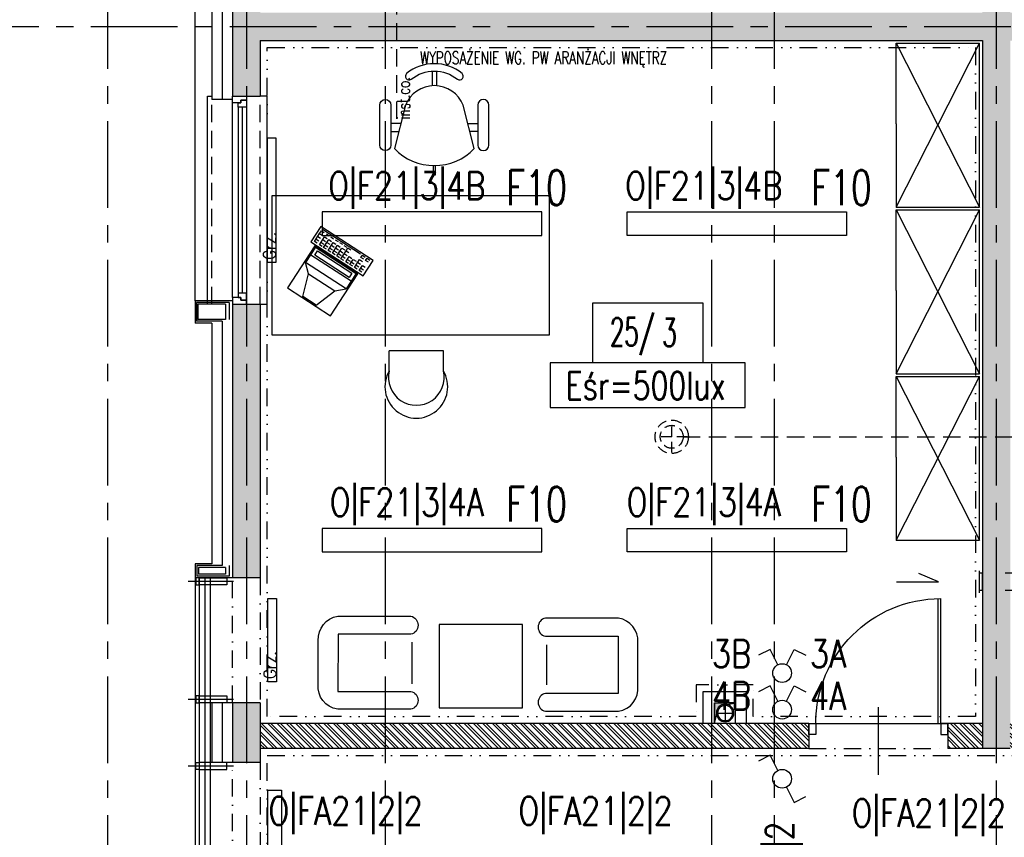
# Model space of a CAD drawing. Extents: x 41755 to 123924, y -112333 to 86187.
# Tile 122 of 256: x 100258 to 100967, y -53037 to -52448. Entities that reach past the tile are written whole.
import ezdxf
from ezdxf.enums import TextEntityAlignment as Align

# ---------------------------------------------------------------- set-up
doc = ezdxf.new("R2010")
doc.units = 0
doc.header["$LTSCALE"] = 50
for name, pattern in [('CENTER', [2, 1.25, -0.25, 0.25, -0.25]), ('CENTER2', [28.575, 19.05, -3.175, 3.175, -3.175]), ('DASHDOT', [1, 0.5, -0.25, 0, -0.25]), ('DASHED', [0.75, 0.5, -0.25]), ('DASHED2', [0.375, 0.25, -0.125]), ('DIVIDE', [31.75, 12.7, -6.35, 0, -6.35, 0, -6.35])]:
    doc.linetypes.add(name, pattern=pattern)
doc.layers.get('0').update_dxf_attribs({"color": 101, "linetype": 'CONTINUOUS'})
for name, color, linetype in [('Drz---drzwi', 5, 'CONTINUOUS'), ('E-90', 6, 'CONTINUOUS'), ('E35', 6, 'CONTINUOUS'), ('Ins-co', 2, 'CONTINUOUS'), ('Ins-kan', 54, 'CONTINUOUS'), ('Ins-went', 141, 'CONTINUOUS'), ('Ins-wod', 4, 'CONTINUOUS'), ('Okn---okna', 5, 'CONTINUOUS'), ('Opis-pom', 6, 'CONTINUOUS'), ('Opis_pom_ramka', 6, 'CONTINUOUS'), ('Os-osie glowne', 1, 'CENTER'), ('Sc-beton', 7, 'CONTINUOUS'), ('Sc-beton-hatch', 86, 'CONTINUOUS'), ('Sc-cegla pustak', 42, 'CONTINUOUS'), ('Sc-cegla pustak-hatch', 8, 'CONTINUOUS'), ('Sc-izolacja term-styropian', 151, 'STYROPIAN-KA'), ('Sc-nadproza kon', 5, 'DASHED2'), ('Sc-silikat', 61, 'CONTINUOUS'), ('Sc-systemowe', 150, 'CONTINUOUS'), ('Sch-opis', 51, 'CONTINUOUS'), ('Suf-widok', 8, 'CONTINUOUS'), ('W-idok', 8, 'CONTINUOUS'), ('W-otwor-strop', 1, 'CONTINUOUS'), ('Wyp-meble', 155, 'CONTINUOUS')]:
    doc.layers.add(name, color=color, linetype=linetype)
doc.styles.add('KA wymiar', font='romans.shx', dxfattribs={"width": 0.6})
doc.styles.add('ROMANS', font='romans', dxfattribs={"width": 0.85})
doc.linetypes.add('BATTING', pattern='A,0.0001,-0.1,[134,ltypeshp.shx,S=0.1,R=0,X=-0.1,Y=0],-0.2,[134,ltypeshp.shx,S=0.1,R=180,X=0.1,Y=0],-0.1', length=0.4001)
doc.linetypes.add('STYROPIAN-KA', pattern='A,0.0001,-0.1,[135,ltypeshp.shx,S=0.1,R=0,X=-0.1,Y=0],0,[135,ltypeshp.shx,S=0.1,R=180,X=0.1,Y=0],-0.1', length=0.2001)

# ---------------------------------------------------------------- blocks, each defined once
blk = doc.blocks.new('_0630_DRZWI_90')
at = {"ltscale": 7}
for p, q in [((5, 8), (5, 98)), ((6.8, 8), (6.8, 97.98))]:
    blk.add_line(p, q, dxfattribs=at)
at = {"ltscale": 25}
for p, q in [((50, 19.7), (50, -28.9)), ((5, 8), (0, 8)), ((0, 8), (5, 8)), ((0, 0), (0, 8)), ((95, 8), (5, 8)), ((5, 8), (5, 0)), ((95, 8), (95, 0)), ((100, 8), (95, 8)), ((100, 0), (100, 8)), ((5, 0), (0, 0)), ((5, 0), (0, 0)), ((95, 0), (100, 0)), ((95, 0), (100, 0))]:
    blk.add_line(p, q, dxfattribs=at)
at = {"ltscale": 7}
blk.add_arc((5, 8), 90, 0, 90, dxfattribs=at)
blk = doc.blocks.new('_dsjhgfdfg')
for p, q in [((-28, -150), (-28, 0)), ((-28, 0), (-25, 0)), ((15, 0), (10, 0)), ((15, -150), (15, 0)), ((-10, -145), (-10, -5)), ((-6, -8), (-6, -142)), ((-3, -8), (-3, -142)), ((0, -8), (0, -142)), ((-25, -150), (-28, -150)), ((10, -150), (15, -150))]:
    blk.add_line(p, q)
at = {"linetype": 'DASHED2'}
for p, q in [((10, -150), (10, 0)), ((-25, -150), (-25, 0))]:
    blk.add_line(p, q, dxfattribs=at)
for points in [[(-10, -5), (-10, 0), (0, 0), (0, -3), (-4, -3), (-4, -5)], [(-6, -8), (-6, -5), (-4, -5), (-4, -3), (0, -3), (0, -5), (0, -8)], [(-10, -145), (-10, -150), (0, -150), (0, -147), (-4, -147), (-4, -145)], [(-6, -142), (-6, -145), (-4, -145), (-4, -147), (0, -147), (0, -145), (0, -142)]]:
    blk.add_lwpolyline(points, close=True)
blk = doc.blocks.new('A$C131B03E6')
at = {"linetype": 'CENTER2', "ltscale": 0.5}
blk.add_line((2.5, 32.63), (2.5, 0), dxfattribs=at)
at = {"ltscale": 2, "flags": 128}
for points in [[(0, 24.8), (0, 27.3), (5, 27.3), (5, 24.8), (0, 24.8)], [(0, 24.8), (0, 4.8), (5, 4.8), (5, 24.8)]]:
    blk.add_lwpolyline(points, dxfattribs=at)
blk = doc.blocks.new('_opis_pom_metka')
at = {"layer": 'Opis_pom_ramka'}
blk.add_lwpolyline([(-33.13, 0), (32.87, 0), (32.87, -36), (-33.13, -36)], close=True, dxfattribs=at)
at = {"style": 'KA wymiar', "width": 0.6}
blk.add_attdef('KO/', text='', height=16.8, dxfattribs=at).set_placement((3.45, -25.87), align=Align.RIGHT)
blk.add_attdef('NR', (3.8, -26.16), '', height=16.8, dxfattribs=at)
blk = doc.blocks.new('f003')
for p, q in [((-1.57, 74.64), (-1.57, 64.11)), ((1.57, 74.64), (1.57, 64.11))]:
    blk.add_line(p, q)
for points in [[(-16.72, 68.75, -0.355253), (16.72, 68.75, 0.881097), (20.07, 72.87, 0.355253), (-20.07, 72.87, 0.881097)], [(-28.78, 18.9, 0.427449), (28.78, 18.9), (20.81, 50.02, 0.679656), (-20.81, 50.02)], [(-31.3, 21.37, -1), (-39.3, 21.37), (-39.3, 50.18, -1), (-31.3, 50.18)], [(31.3, 21.37, 1), (39.3, 21.37), (39.3, 50.18, 1), (31.3, 50.18)]]:
    blk.add_lwpolyline(points, format="xyb", close=True)
for points in [[(-24.15, 36.98), (-31.3, 36.98)], [(24.15, 36.98), (31.3, 36.98)], [(-31.3, 31.03), (-25.68, 31.03)], [(31.3, 31.03), (25.68, 31.03)], [(-0.85, 6.61), (-0.85, 0), (0.85, 0), (0.85, 6.61)]]:
    blk.add_lwpolyline(points)
blk = doc.blocks.new('W046')
for p, q in [((0, 20.9), (0, 0)), ((56.2, 20.9), (56.2, 0)), ((0, 0), (56.2, 0))]:
    blk.add_line(p, q)
for centre, radius, start, end in [((28.1, 37.4), 32.6, 329.5569, 210.4431), ((28.1, 27.7), 28.9, 346.3666, 193.6334)]:
    blk.add_arc(centre, radius, start, end)
blk = doc.blocks.new('C003')
for p, q in [((16.69, 49.33), (11.11, 33.43)), ((28.12, 49.33), (16.69, 49.33)), ((28.12, 49.33), (33.7, 33.43)), ((11.11, 33.43), (4.99, 27.58)), ((11.11, 33.43), (33.7, 33.43)), ((33.7, 33.43), (39.82, 27.58)), ((4.99, 14.53), (4.99, 27.58)), ((39.82, 27.58), (4.99, 27.58)), ((39.82, 14.53), (39.82, 27.58)), ((4.99, 20.88), (39.82, 20.88)), ((4.99, 14.53), (39.82, 14.53))]:
    blk.add_line(p, q)
for points in [[(3.93, 13.95), (3.93, 50), (40.89, 50), (40.89, 13.95)], [(7.62, 19.57), (7.62, 15.91), (37.19, 15.91), (37.19, 19.57)], [(0, 13.07), (45, 13.07), (45, 0), (0, 0)]]:
    blk.add_lwpolyline(points, close=True)
for points in [[(4.5, 11.43), (2.12, 11.43), (2.12, 4.66), (4.5, 4.66)], [(2.12, 9.38), (4.52, 9.38)], [(8.69, 11.43), (6.31, 11.43), (6.31, 4.66), (8.69, 4.66)], [(6.31, 9.38), (8.71, 9.38)], [(12.34, 11.43), (9.96, 11.43), (9.96, 4.66), (12.34, 4.66)], [(9.96, 9.38), (12.36, 9.38)], [(16.17, 11.43), (13.8, 11.43), (13.8, 4.66), (16.17, 4.66)], [(13.8, 9.38), (16.2, 9.38)], [(19.83, 11.43), (17.45, 11.43), (17.45, 4.66), (19.83, 4.66)], [(17.45, 9.38), (19.85, 9.38)], [(23.66, 11.43), (21.28, 11.43), (21.28, 4.66), (23.66, 4.66)], [(21.28, 9.38), (23.68, 9.38)], [(27.22, 11.43), (24.84, 11.43), (24.84, 4.66), (27.22, 4.66)], [(24.84, 9.38), (27.24, 9.38)], [(31.32, 11.43), (28.94, 11.43), (28.94, 7.04), (31.32, 7.04)], [(28.94, 9.38), (31.34, 9.38)], [(34.89, 11.43), (32.51, 11.43), (32.51, 7.04), (34.89, 7.04)], [(32.51, 9.38), (34.91, 9.38)], [(38.81, 11.43), (36.43, 11.43), (36.43, 4.66), (38.81, 4.66)], [(36.43, 9.38), (38.83, 9.38)], [(42.82, 11.43), (40.44, 11.43), (40.44, 7.04), (42.82, 7.04)], [(40.44, 9.38), (42.84, 9.38)], [(2.12, 7.06), (4.52, 7.06)], [(2.12, 4.66), (2.12, 2.24), (4.52, 2.24)], [(2.13, 0.81), (34.83, 0.81)], [(6.31, 7.06), (8.71, 7.06)], [(6.32, 2.23), (8.81, 2.23)], [(9.96, 7.06), (12.36, 7.06)], [(10.06, 2.23), (12.55, 2.23)], [(13.8, 7.06), (16.2, 7.06)], [(13.89, 2.23), (16.39, 2.23)], [(17.45, 7.06), (19.85, 7.06)], [(17.54, 2.23), (20.04, 2.23)], [(21.28, 7.06), (23.68, 7.06)], [(21.38, 2.23), (23.87, 2.23)], [(24.84, 7.06), (27.24, 7.06)], [(24.84, 4.66), (24.84, 2.24), (27.24, 2.24)], [(38.86, 2.87), (36.39, 2.87), (36.39, 0.97), (38.86, 0.97)], [(36.43, 7.06), (38.83, 7.06)], [(42.85, 2.84), (40.44, 2.84), (40.44, 0.97), (42.81, 0.97)]]:
    blk.add_lwpolyline(points)
blk = doc.blocks.new('sza016_r')
for p, q in [((60, 60), (0, 60)), ((0, 60), (118, 0)), ((118, 60), (0, 0)), ((0, 60), (0, 0)), ((60, 60), (118, 60)), ((118, 60), (118, 0)), ((0, 0), (118, 0))]:
    blk.add_line(p, q)
blk = doc.blocks.new('A$C59F8734F')
at = {"layer": 'Wyp-meble'}
for p, q in [((759.02, 3091.53), (759.02, 3061.72)), ((856.16, 3089.62), (856.16, 3060.95))]:
    blk.add_line(p, q, dxfattribs=at)
for points in [[(658.38, 3413.02), (658.38, 3313.02), (858.38, 3313.02), (858.38, 3413.02)], [(778.75, 3044.33), (838.75, 3044.33), (838.75, 3104.33), (778.75, 3104.33)]]:
    blk.add_lwpolyline(points, close=True, dxfattribs=at)
for points in [[(705.94, 3056.12), (758.39, 3056.12, -0.814277), (758.39, 3043.27), (705.73, 3043.27, -0.403655), (691.8, 3061.34), (691.8, 3092.92, -0.380123), (705.73, 3110.34), (758.39, 3110.34, -0.804356), (758.39, 3097.27), (706.04, 3097.27)], [(907.8, 3054.7), (855.35, 3054.7, 0.814277), (855.35, 3041.86), (908.02, 3041.86, 0.403655), (921.94, 3059.93), (921.94, 3091.51, 0.380123), (908.02, 3108.93), (855.35, 3108.93, 0.804356), (855.35, 3095.86), (907.7, 3095.86)]]:
    blk.add_lwpolyline(points, format="xyb", close=True, dxfattribs=at)
at = {"layer": 'Wyp-meble', "rotation": 90}
for p in [(1168, 3405), (1168, 3285), (1168, 3164.99)]:
    blk.add_blockref('sza016_r', p, dxfattribs=at)
at = {"layer": 'Wyp-meble'}
blk.add_blockref('f003', (775.34, 3428.31), dxfattribs=at)
at = {"layer": 'Wyp-meble', "xscale": -1, "rotation": 147.0298738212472}
blk.add_blockref('C003', (693.49, 3390.96), dxfattribs=at)
at = {"layer": 'Wyp-meble', "xscale": 0.6929999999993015, "yscale": 0.6929999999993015, "zscale": 0.6930000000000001, "rotation": 180}
blk.add_blockref('W046', (781.85, 3301.49), dxfattribs=at)

msp = doc.modelspace()

# ---------------------------------------------------------------- hatches: boundary and pattern name
at = {"layer": 'Sc-beton-hatch'}
h = msp.add_hatch(dxfattribs=at)
h.set_pattern_fill('ANSI33', color=256, style=0)
h.set_pattern_definition([(45, (48983.4185, 565.478), (-4.49012806, 4.49012806), []), (45, (48987.9087, 565.478), (-4.49012806, 4.49012806), [3.175, -1.5875])])
h.paths.add_polyline_path([(100470.966, -51043.233), (100410.966, -51043.233), (100410.966, -51103.233), (100430.966, -51103.233), (100430.966, -51063.233), (100470.966, -51063.233)])
h.paths.add_polyline_path([(100805.966, -51043.233), (100705.966, -51043.233), (100705.966, -51063.233), (100745.966, -51063.233), (100745.966, -51625.233), (100765.966, -51625.233), (100765.966, -51473.233), (101152.966, -51473.233), (101152.966, -51453.233), (100765.966, -51453.233), (100765.966, -51063.233), (100805.966, -51063.233)])
h.paths.add_polyline_path([(100430.966, -51374.233), (100410.966, -51374.233), (100410.966, -51474.233), (100430.966, -51474.233)])
h.paths.add_polyline_path([(101330.966, -51043.233), (101251.966, -51043.233), (101251.966, -51063.233), (101330.966, -51063.233)])
h.paths.add_polyline_path([(101770.966, -51043.233), (101670.966, -51043.233), (101670.966, -51063.233), (101710.966, -51063.233), (101710.966, -51262.233), (101730.966, -51262.233), (101730.966, -51063.233), (101770.966, -51063.233)])
h.paths.add_polyline_path([(101790.966, -51453.233), (101730.966, -51453.233), (101730.966, -51362.233), (101710.966, -51362.233), (101710.966, -51453.233), (101582.904, -51453.233), (101582.904, -51473.233), (101790.966, -51473.233)])
h.paths.add_polyline_path([(101482.904, -51453.233), (101252.966, -51453.233), (101252.966, -51473.233), (101482.904, -51473.233)])
h.paths.add_polyline_path([(101730.966, -51785.233), (101695.966, -51785.233), (101695.966, -51820.233), (101730.966, -51820.233)])
h.paths.add_polyline_path([(102400.966, -50943.233), (102380.966, -50943.233), (102380.966, -51043.233), (102330.966, -51043.233), (102330.966, -51063.233), (102380.966, -51063.233), (102380.966, -51453.233), (101890.966, -51453.233), (101890.966, -51473.233), (102380.966, -51473.233), (102380.966, -51873.233), (102400.966, -51873.233)])
h.paths.add_polyline_path([(102422.966, -50943.233), (102402.966, -50943.233), (102402.966, -51713.233), (102422.966, -51713.233)])
h.paths.add_polyline_path([(102400.966, -52143.233), (102380.966, -52143.233), (102380.966, -52213.233), (102400.966, -52213.233)])
h.paths.add_polyline_path([(102400.966, -52293.233), (102380.966, -52293.233), (102380.966, -52443.233), (101950.966, -52443.233), (101950.966, -52463.233), (102380.966, -52463.233), (102380.966, -52503.233), (102400.966, -52503.233)])
h.paths.add_polyline_path([(102400.966, -52603.233), (102380.966, -52603.233), (102380.966, -52643.233), (102400.966, -52643.233)])
h.paths.add_polyline_path([(102400.966, -52743.233), (102380.966, -52743.233), (102380.966, -53008.233), (102400.966, -53008.233)])
h.paths.add_polyline_path([(101730.966, -52443.233), (101710.966, -52443.233), (101710.966, -52463.233), (101710.966, -52758.233), (101690.966, -52758.233), (101690.966, -52778.233), (101730.966, -52778.233)])
h.paths.add_polyline_path([(101710.966, -52443.233), (101690.966, -52443.233), (101690.966, -52463.233), (101710.966, -52463.233)], flags=16)
h.paths.add_polyline_path([(101556.966, -52758.233), (101503.966, -52758.233), (101503.966, -52463.233), (101488.966, -52463.233), (101488.966, -52758.233), (101468.966, -52758.233), (101468.966, -52778.233), (101556.966, -52778.233)])
h.paths.add_polyline_path([(101556.966, -52443.233), (101468.966, -52443.233), (101468.966, -52463.233), (101556.966, -52463.233)])
h.paths.add_polyline_path([(101334.966, -52443.233), (101281.966, -52443.233), (101281.966, -52463.233), (101334.966, -52463.233)], flags=17)
h.paths.add_polyline_path([(101281.966, -52443.233), (100970.966, -52443.233), (100970.966, -51785.233), (100883.466, -51785.233), (100883.466, -51805.233), (100950.966, -51805.233), (100950.966, -52443.233), (100430.966, -52443.233), (100430.966, -52403.233), (100410.966, -52403.233), (100410.966, -52503.233), (100430.966, -52503.233), (100430.966, -52463.233), (100950.966, -52463.233), (100950.966, -52973.233), (100970.966, -52973.233), (100970.966, -52463.233), (101261.966, -52463.233), (101261.966, -52778.233), (101281.966, -52778.233), (101334.966, -52778.233), (101334.966, -52758.233), (101281.966, -52758.233)])
h.paths.add_polyline_path([(100783.466, -51785.233), (100765.966, -51785.233), (100765.966, -51780.233), (100745.966, -51780.233), (100745.966, -51785.233), (100430.966, -51785.233), (100430.966, -51765.233), (100410.966, -51765.233), (100410.966, -52003.233), (100430.966, -52003.233), (100430.966, -51805.233), (100783.466, -51805.233)])
h.paths.add_polyline_path([(100430.966, -52153.233), (100410.966, -52153.233), (100410.966, -52253.233), (100430.966, -52253.233)])
h.paths.add_polyline_path([(100430.966, -52653.233), (100410.966, -52653.233), (100410.966, -52850.233), (100430.966, -52850.233)], flags=17)
h.paths.add_polyline_path([(100430.966, -52940.233), (100410.966, -52940.233), (100410.966, -52983.233), (100430.966, -52983.233)])
h.paths.add_polyline_path([(101007.966, -53193.233), (100430.966, -53193.233), (100430.966, -53133.233), (100410.966, -53133.233), (100410.966, -53213.233), (101007.966, -53213.233)])
h.paths.add_polyline_path([(101770.966, -53193.233), (101157.966, -53193.233), (101157.966, -53213.233), (101710.966, -53213.233), (101710.966, -53445.233), (101730.966, -53445.233), (101730.966, -53213.233), (101770.966, -53213.233)])
h.paths.add_polyline_path([(102008.966, -53193.233), (101905.966, -53193.233), (101905.966, -53213.233), (102008.966, -53213.233)])
h.paths.add_polyline_path([(102227.966, -53193.233), (102133.966, -53193.233), (102133.966, -53213.233), (102227.966, -53213.233)])
h.paths.add_polyline_path([(102400.966, -53158.233), (102380.966, -53158.233), (102380.966, -53193.233), (102332.966, -53193.233), (102332.966, -53213.233), (102380.966, -53213.233), (102380.966, -53818.233), (102400.966, -53818.233)])
h.paths.add_polyline_path([(101730.966, -53545.233), (101710.966, -53545.233), (101710.966, -53740.233), (101730.966, -53740.233)])
h.paths.add_polyline_path([(101730.966, -53840.233), (101710.966, -53840.233), (101710.966, -53943.233), (101297.571, -53943.233, -0.1551034), (101300.811, -53953.425, -0.1483474), (101297.835, -53963.233), (101710.966, -53963.233), (101710.966, -54023.233), (101730.966, -54023.233)])
h.paths.add_polyline_path([(101297.571, -53943.233), (101295.705, -53943.233), (101295.705, -53963.233), (101297.835, -53963.233, 0.1483474), (101300.811, -53953.425, 0.1551034)])
h.paths.add_polyline_path([(101270.705, -53943.233), (101268.745, -53943.233, 0.1551034), (101265.506, -53953.425, 0.1483474), (101268.481, -53963.233), (101270.705, -53963.233)])
h.paths.add_polyline_path([(101268.745, -53943.233), (101201.966, -53943.233), (101201.966, -53963.233), (101268.481, -53963.233, -0.1483474), (101265.506, -53953.425, -0.1551034)])
h.paths.add_polyline_path([(100980.966, -53943.233), (100970.966, -53943.233), (100930.966, -53943.233), (100930.966, -53968.233), (100970.966, -53968.233), (100980.966, -53968.233)])
h.paths.add_polyline_path([(100490.966, -53943.233), (100410.966, -53943.233), (100410.966, -53963.233), (100490.966, -53963.233)])
h.paths.add_polyline_path([(100530.966, -54448.233), (100510.966, -54448.233), (100510.966, -54481.233), (100530.966, -54481.233)])
h.paths.add_polyline_path([(101773.966, -54593.233), (101730.966, -54593.233), (101730.966, -54503.233), (101710.966, -54503.233), (101710.966, -54593.233), (100530.966, -54593.233), (100530.966, -54578.233), (100510.966, -54578.233), (100510.966, -54593.233), (100270.966, -54593.233), (100270.966, -54618.233), (101773.966, -54618.233)])
h.paths.add_polyline_path([(100220.966, -54593.233), (100170.966, -54593.233), (100170.966, -54618.233), (100220.966, -54618.233)])
h.paths.add_polyline_path([(100120.966, -54593.233), (100070.966, -54593.233), (100070.966, -54618.233), (100120.966, -54618.233)])
h.paths.add_polyline_path([(100020.966, -54593.233), (99970.966, -54593.233), (99970.966, -54618.233), (100020.966, -54618.233)])
h.paths.add_polyline_path([(99920.966, -54593.233), (99880.966, -54593.233), (99880.966, -55500.233), (99980.966, -55500.233), (99980.966, -55515.233), (100000.966, -55515.233), (100000.966, -55480.233), (99900.966, -55480.233), (99900.966, -54618.233), (99920.966, -54618.233)])
h.paths.add_polyline_path([(100585.966, -55633.233), (100000.966, -55633.233), (100000.966, -55615.233), (99980.966, -55615.233), (99980.966, -55633.233), (99780.966, -55633.233), (99780.966, -55988.233), (100510.966, -55988.233), (100510.966, -56028.233), (100530.966, -56028.233), (100530.966, -55988.233), (100582.966, -55988.233), (100582.966, -55968.233), (100530.966, -55968.233), (100530.966, -55813.233), (100510.966, -55813.233), (100510.966, -55968.233), (99800.966, -55968.233), (99800.966, -55653.233), (100510.966, -55653.233), (100510.966, -55663.233), (100530.966, -55663.233), (100530.966, -55653.233), (100585.966, -55653.233)])
h.paths.add_polyline_path([(101310.966, -55968.233), (100810.966, -55968.233), (100810.966, -55880.233), (100790.966, -55880.233), (100790.966, -55968.233), (100737.966, -55968.233), (100737.966, -55988.233), (100790.966, -55988.233), (100790.966, -56028.233), (100810.966, -56028.233), (100810.966, -55988.233), (101310.966, -55988.233)])
h.paths.add_polyline_path([(101490.966, -55633.233), (100735.966, -55633.233), (100735.966, -55653.233), (101490.966, -55653.233)])
h.paths.add_polyline_path([(101777.966, -55968.233), (101730.966, -55968.233), (101730.966, -55853.733), (101710.966, -55853.733), (101710.966, -55968.233), (101590.966, -55968.233), (101590.966, -55988.233), (101777.966, -55988.233)])
h.paths.add_polyline_path([(101802.966, -55963.233), (101777.966, -55963.233), (101777.966, -55988.233), (101802.966, -55988.233)])
h.paths.add_polyline_path([(101730.966, -55128.233), (101710.966, -55128.233), (101710.966, -55723.733), (101730.966, -55723.733)])
h.paths.add_polyline_path([(101953.466, -55963.233), (101928.466, -55963.233), (101928.466, -55988.233), (101953.466, -55988.233)])
h.paths.add_polyline_path([(102103.466, -55963.233), (102078.466, -55963.233), (102078.466, -55988.233), (102103.466, -55988.233)])
h.paths.add_polyline_path([(102253.466, -55963.233), (102228.466, -55963.233), (102228.466, -55988.233), (102253.466, -55988.233)])
h.paths.add_polyline_path([(102365.966, -55968.233), (102320.966, -55968.233), (102320.966, -55988.233), (102365.966, -55988.233)])
h.paths.add_polyline_path([(102400.966, -55953.233), (102365.966, -55953.233), (102365.966, -55988.233), (102400.966, -55988.233)])
h.paths.add_polyline_path([(102400.966, -55891.233), (102380.966, -55891.233), (102380.966, -55953.233), (102400.966, -55953.233)])
h.paths.add_polyline_path([(102400.966, -55815.733), (102375.966, -55815.733), (102375.966, -55840.733), (102400.966, -55840.733)])
h.paths.add_polyline_path([(102400.966, -55665.733), (102375.966, -55665.733), (102375.966, -55690.733), (102400.966, -55690.733)])
h.paths.add_polyline_path([(102400.966, -55515.733), (102375.966, -55515.733), (102375.966, -55540.733), (102400.966, -55540.733)])
h.paths.add_polyline_path([(102400.966, -55365.733), (102375.966, -55365.733), (102375.966, -55390.733), (102400.966, -55390.733)])
h.paths.add_polyline_path([(102400.966, -55240.733), (102380.966, -55240.733), (102380.966, -55260.733), (102400.966, -55260.733)])
h.paths.add_polyline_path([(102400.966, -55215.733), (102375.966, -55215.733), (102375.966, -55240.733), (102400.966, -55240.733)])
h.paths.add_polyline_path([(102400.966, -55033.233), (102380.966, -55033.233), (102380.966, -55215.733), (102400.966, -55215.733)])
h.paths.add_polyline_path([(102400.966, -54833.233), (102365.966, -54833.233), (102365.966, -54798.233), (102345.966, -54798.233), (102345.966, -54853.233), (102380.966, -54853.233), (102380.966, -54883.233), (102400.966, -54883.233)])
h.paths.add_polyline_path([(102365.966, -54537.733), (102345.966, -54537.733), (102345.966, -54593.233), (101908.966, -54593.233), (101908.966, -54618.233), (102345.966, -54618.233), (102345.966, -54648.233), (102365.966, -54648.233), (102365.966, -54618.233)])
h.paths.add_polyline_path([(101730.966, -54128.233), (101710.966, -54128.233), (101710.966, -54353.233), (101730.966, -54353.233)])
h.paths.add_polyline_path([(102365.966, -54131.233), (102400.966, -54131.233), (102400.966, -54088.233), (102380.966, -54088.233), (102380.966, -54111.233), (102345.966, -54111.233), (102345.966, -54417.733), (102365.966, -54417.733)])
h.paths.add_polyline_path([(102400.966, -53918.233), (102380.966, -53918.233), (102380.966, -53988.233), (102400.966, -53988.233)])
at = {"layer": 'Sc-cegla pustak-hatch'}
h = msp.add_hatch(dxfattribs=at)
h.set_pattern_fill('ANSI32', color=256, scale=0.5, angle=90, style=0)
h.set_pattern_definition([(135, (48983.4185, 565.478), (-3.36759605, -3.36759605), []), (135, (48983.4185, 567.723), (-3.36759605, -3.36759605), [])])
h.paths.add_polyline_path([(100430.966, -51745.233), (100410.966, -51745.233), (100410.966, -51765.233), (100430.966, -51765.233)])
h.paths.add_polyline_path([(101330.966, -51063.233), (101312.966, -51063.233), (101312.966, -51262.233), (101330.966, -51262.233)])
h.paths.add_polyline_path([(101455.966, -51382.233), (101330.966, -51382.233), (101330.966, -51362.233), (101312.966, -51362.233), (101312.966, -51453.233), (101330.966, -51453.233), (101330.966, -51400.233), (101437.966, -51400.233), (101437.966, -51453.233), (101455.966, -51453.233)])
h.paths.add_polyline_path([(102049.966, -51473.233), (102031.966, -51473.233), (102031.966, -51525.233), (101968.966, -51525.233), (101968.966, -51473.233), (101950.966, -51473.233), (101950.966, -51548.233), (101968.966, -51548.233), (101968.966, -51543.233), (102049.966, -51543.233)])
h.paths.add_polyline_path([(101968.966, -51648.233), (101950.966, -51648.233), (101950.966, -52323.233), (101968.966, -52323.233), (101968.966, -52193.233), (102380.966, -52193.233), (102380.966, -52175.233), (101968.966, -52175.233)])
h.paths.add_polyline_path([(101968.966, -52463.233), (101950.966, -52463.233), (101950.966, -52543.233), (101968.966, -52543.233)])
h.paths.add_polyline_path([(101968.966, -52423.233), (101950.966, -52423.233), (101950.966, -52443.233), (101968.966, -52443.233)])
h.paths.add_polyline_path([(101968.966, -52643.233), (101950.966, -52643.233), (101950.966, -52973.233), (101968.966, -52973.233), (101968.966, -52946.233), (102050.966, -52946.233), (102050.966, -52954.233), (102042.966, -52954.233), (102042.966, -52973.233), (102380.966, -52973.233), (102380.966, -52955.233), (102060.966, -52955.233), (102060.966, -52928.233), (101968.966, -52928.233)])
h.paths.add_polyline_path([(101279.966, -52945.233), (101261.966, -52945.233), (101261.966, -52955.233), (101078.966, -52955.233), (101078.966, -52687.233), (101060.966, -52687.233), (101060.966, -52955.233), (100970.966, -52955.233), (100970.966, -52973.233), (101261.966, -52973.233), (101261.966, -53015.733), (101279.966, -53015.733)])
h.paths.add_polyline_path([(101279.966, -52778.233), (101261.966, -52778.233), (101261.966, -52845.233), (101279.966, -52845.233)])
h.paths.add_polyline_path([(100950.966, -52955.233), (100925.966, -52955.233), (100925.966, -52973.233), (100950.966, -52973.233)])
h.paths.add_polyline_path([(100825.966, -52955.233), (100430.966, -52955.233), (100430.966, -52973.233), (100825.966, -52973.233)])
h.paths.add_polyline_path([(100428.966, -53213.233), (100410.966, -53213.233), (100410.966, -53333.233), (100428.966, -53333.233)])
h.paths.add_polyline_path([(100428.966, -53483.233), (100410.966, -53483.233), (100410.966, -53548.233), (100428.966, -53548.233)])
h.paths.add_polyline_path([(100428.966, -53698.233), (100410.966, -53698.233), (100410.966, -53763.233), (100428.966, -53763.233)])
h.paths.add_polyline_path([(100428.966, -53913.233), (100410.966, -53913.233), (100410.966, -53943.233), (100428.966, -53943.233)])
h.paths.add_polyline_path([(100428.966, -53963.233), (100410.966, -53963.233), (100410.966, -53978.233), (100428.966, -53978.233)])
h.paths.add_polyline_path([(100428.966, -54128.233), (100410.966, -54128.233), (100410.966, -54193.233), (100428.966, -54193.233)])
h.paths.add_polyline_path([(100428.966, -54343.233), (100410.966, -54343.233), (100410.966, -54466.233), (100510.966, -54466.233), (100510.966, -54448.233), (100428.966, -54448.233)])
h.paths.add_polyline_path([(101335.966, -54321.233), (101279.966, -54321.233), (101279.966, -53970.786, -0.2026768), (101268.481, -53963.233), (101261.966, -53963.233), (101261.966, -54339.233), (101335.966, -54339.233)])
h.paths.add_polyline_path([(101710.966, -54321.233), (101510.966, -54321.233), (101510.966, -53963.233), (101492.966, -53963.233), (101492.966, -54321.233), (101435.966, -54321.233), (101435.966, -54339.233), (101710.966, -54339.233)])
h.paths.add_polyline_path([(101710.966, -53645.233), (101352.966, -53645.233), (101352.966, -53562.233), (101279.966, -53562.233), (101279.966, -53213.233), (101261.966, -53213.233), (101261.966, -53943.233), (101268.745, -53943.233, -0.1958107), (101279.966, -53936.063), (101279.966, -53580.233), (101334.966, -53580.233), (101334.966, -53943.233), (101352.966, -53943.233), (101352.966, -53663.233), (101710.966, -53663.233)])
h.paths.add_polyline_path([(101279.966, -53936.063, 0.1514484), (101270.705, -53940.913), (101279.966, -53940.913)], flags=17)
h.paths.add_polyline_path([(101279.966, -53940.913), (101270.705, -53940.913), (101270.705, -53943.233), (101279.966, -53943.233)], flags=17)
h.paths.add_polyline_path([(101490.966, -54618.233), (101472.966, -54618.233), (101472.966, -54648.233), (101490.966, -54648.233)])
h.paths.add_polyline_path([(101490.966, -54798.233), (101472.966, -54798.233), (101472.966, -55633.233), (101490.966, -55633.233)])
h.paths.add_polyline_path([(101773.966, -55128.233), (101730.966, -55128.233), (101730.966, -55146.233), (101773.966, -55146.233)])
h.paths.add_polyline_path([(102180.966, -55128.233), (101968.966, -55128.233), (101950.966, -55128.233), (101923.966, -55128.233), (101923.966, -55146.233), (102180.966, -55146.233)])
h.paths.add_polyline_path([(101968.966, -54853.233), (102190.966, -54853.233), (102190.966, -54835.233), (101950.966, -54835.233), (101950.966, -55128.233), (101968.966, -55128.233)])
h.paths.add_polyline_path([(102345.966, -54835.233), (102290.966, -54835.233), (102290.966, -54853.233), (102345.966, -54853.233)])
h.paths.add_polyline_path([(101968.966, -54453.233), (101950.966, -54453.233), (101950.966, -54593.233), (101968.966, -54593.233)])
h.paths.add_polyline_path([(101968.966, -54129.233), (102345.966, -54129.233), (102345.966, -54111.233), (101968.966, -54111.233), (101968.966, -53840.233), (101950.966, -53840.233), (101950.966, -54353.233), (101968.966, -54353.233)])
h.paths.add_polyline_path([(102380.966, -53645.233), (101995.966, -53645.233), (101995.966, -53553.233), (101968.966, -53553.233), (101968.966, -53531.233), (101950.966, -53531.233), (101950.966, -53571.233), (101977.966, -53571.233), (101977.966, -53645.233), (101950.966, -53645.233), (101950.966, -53740.233), (101968.966, -53740.233), (101968.966, -53663.233), (102380.966, -53663.233)])
h.paths.add_polyline_path([(101968.966, -53213.233), (101950.966, -53213.233), (101950.966, -53441.233), (101968.966, -53441.233)])
h.paths.add_polyline_path([(101279.966, -53150.733), (101261.966, -53150.733), (101261.966, -53193.233), (101279.966, -53193.233)])
at = {"layer": 'W-otwor-strop', "linetype": 'DASHDOT', "ltscale": 0.5}
msp.add_hatch(color=256, dxfattribs=at).paths.add_polyline_path([(100772.966, -52940.233), (100757.966, -52940.233), (100757.966, -52955.233), (100760.966, -52943.233)])

# ---------------------------------------------------------------- linework, layer by layer
at = {"layer": 'E35'}
for p, q in [((100798.213, -52901.805), (100789.677, -52906.079)), ((100803.738, -52912.841), (100798.213, -52901.805)), ((100809.783, -52912.841), (100815.309, -52901.805)), ((100815.309, -52901.805), (100823.844, -52906.079)), ((100798.213, -52928.163), (100789.677, -52932.437)), ((100803.738, -52939.199), (100798.213, -52928.163)), ((100809.783, -52939.199), (100815.309, -52928.163)), ((100815.309, -52928.163), (100823.844, -52932.437)), ((100798.213, -52977.953), (100789.677, -52982.227)), ((100803.738, -52988.988), (100798.213, -52977.953)), ((100809.783, -53001.06), (100815.309, -53012.095)), ((100815.309, -53012.095), (100823.844, -53007.821))]:
    msp.add_line(p, q, dxfattribs=at)
for points in [[(100633.643, -52586.7), (100475.643, -52586.7), (100475.643, -52603.7), (100633.643, -52603.7)], [(100695.216, -52586.7), (100853.216, -52586.7), (100853.216, -52603.7), (100695.216, -52603.7)], [(100633.643, -52814.634), (100475.643, -52814.634), (100475.643, -52831.634), (100633.643, -52831.634)], [(100695.216, -52814.634), (100853.216, -52814.634), (100853.216, -52831.634), (100695.216, -52831.634)]]:
    msp.add_lwpolyline(points, close=True, dxfattribs=at)
at = {"layer": 'E35', "linetype": 'Continuous', "ltscale": 0.3}
msp.add_lwpolyline([(100639.787, -52727.661), (100780.12, -52727.661), (100780.12, -52695.382), (100639.787, -52695.382)], close=True, dxfattribs=at)
at = {"layer": 'E35'}
for centre in [(100806.761, -52918.876), (100806.761, -52945.235), (100806.761, -52995.024)]:
    msp.add_circle(centre, 6.75, dxfattribs=at)
at = {"layer": 'Ins-co', "linetype": 'DASHED', "ltscale": 0.5}
msp.add_line((100528.966, -52375.808), (100528.966, -52519.913), dxfattribs=at)
at = {"layer": 'Ins-co'}
for points in [[(100436.205, -52533.233), (100442.205, -52533.233), (100442.205, -52623.233), (100436.105, -52623.233)], [(100436.469, -52865.233), (100442.569, -52865.233), (100442.569, -52925.233), (100436.469, -52925.233)], [(100436.306, -53003.233), (100446.306, -53003.233), (100446.306, -53113.233), (100436.306, -53113.233)]]:
    msp.add_lwpolyline(points, close=True, dxfattribs=at)
at = {"layer": 'Ins-kan', "linetype": 'Continuous', "ltscale": 0.3}
for p, q in [((100765.723, -52941.383), (100765.723, -52953.961)), ((100759.434, -52947.672), (100772.012, -52947.672))]:
    msp.add_line(p, q, dxfattribs=at)
at = {"layer": 'Ins-kan', "linetype": 'Continuous', "ltscale": 0.3, "extrusion": (0, 0, -1)}
for major_axis, start_param, end_param in [((4.447, 4.447), -0.7853982, 5.4977871), ((-3.882, 3.882), 0.7853982, 7.0685835)]:
    msp.add_ellipse((100765.723, -52947.672), major_axis=major_axis, ratio=1, start_param=start_param, end_param=end_param, dxfattribs=at)
at = {"layer": 'Ins-went', "linetype": 'DASHED', "ltscale": 2}
for p, q in [((100948.966, -52861.158), (100948.966, -52845.158)), ((100950.966, -52846.908), (100948.966, -52846.908)), ((100950.966, -52846.908), (100950.966, -52859.408)), ((100950.966, -52859.408), (100950.966, -52846.908)), ((101092.466, -52846.908), (100950.966, -52846.908)), ((100950.966, -52859.408), (100948.966, -52859.408)), ((101092.466, -52859.408), (100950.966, -52859.408))]:
    msp.add_line(p, q, dxfattribs=at)
msp.add_lwpolyline([(100889.078, -52853.158), (100919.316, -52853.158), (100905.302, -52847.135)], dxfattribs=at)
at = {"layer": 'Ins-wod', "linetype": 'DASHED', "ltscale": 0.3}
for p, q in [((100727.244, -52759.925), (100727.244, -52737.425)), ((100727.244, -52759.925), (100727.244, -52737.425)), ((100738.494, -52748.675), (100715.994, -52748.675))]:
    msp.add_line(p, q, dxfattribs=at)
at = {"layer": 'Ins-wod', "linetype": 'DASHED', "ltscale": 0.5}
msp.add_line((100735.244, -52748.675), (100982.408, -52748.675), dxfattribs=at)
at = {"layer": 'Ins-wod', "linetype": 'DASHED', "ltscale": 0.3}
for radius in [12, 8.25]:
    msp.add_circle((100727.244, -52748.675), radius, dxfattribs=at)
at = {"layer": 'Os-osie glowne'}
for points in [[(100320.966, -50521.233), (100320.966, -56498.233)], [(100420.966, -50521.233), (100420.966, -56498.233)], [(100520.966, -50521.233), (100520.966, -56568.233)], [(100755.966, -50521.233), (100755.966, -56568.233)], [(100800.966, -50521.233), (100800.966, -56498.233)], [(100960.966, -50521.233), (100960.966, -56498.233)], [(99508.966, -52453.233), (111775.966, -52453.233)]]:
    msp.add_lwpolyline(points, dxfattribs=at)
at = {"layer": 'Sc-beton'}
for points in [[(100410.966, -52403.233), (100410.966, -52503.233)], [(100430.966, -52463.233), (100430.966, -52503.233)], [(100430.966, -52463.233), (100950.966, -52463.233)], [(100950.966, -52463.233), (100950.966, -52973.233)], [(100410.966, -52503.233), (100430.966, -52503.233)], [(100410.966, -52653.233), (100430.966, -52653.233)], [(100410.966, -52653.233), (100410.966, -52850.233)], [(100430.966, -52653.233), (100430.966, -52850.233)], [(100430.966, -52850.233), (100410.966, -52850.233)], [(100410.966, -52940.233), (100410.966, -52983.233)], [(100430.966, -52940.233), (100410.966, -52940.233)], [(100430.966, -52940.233), (100430.966, -52983.233)], [(100970.966, -52973.233), (100950.966, -52973.233)], [(100430.966, -52983.233), (100410.966, -52983.233)]]:
    msp.add_lwpolyline(points, dxfattribs=at)
at = {"layer": 'Sc-cegla pustak'}
for points in [[(100825.966, -52955.233), (100430.966, -52955.233)], [(100825.966, -52955.233), (100825.966, -52973.233)], [(100950.966, -52955.233), (100925.966, -52955.233)], [(100925.966, -52955.233), (100925.966, -52973.233)], [(100825.966, -52973.233), (100430.966, -52973.233)], [(100950.966, -52973.233), (100925.966, -52973.233)]]:
    msp.add_lwpolyline(points, dxfattribs=at)
at = {"layer": 'Sc-izolacja term-styropian', "linetype": 'ByBlock'}
for points in [[(100395.966, -52400.733), (100395.966, -52505.733)], [(100410.966, -52505.733), (100395.966, -52505.733)], [(100383.966, -52650.733), (100383.966, -52666.733)], [(100410.966, -52650.733), (100383.966, -52650.733)], [(100385.966, -52653.233), (100385.966, -52664.233)], [(100405.966, -52653.233), (100385.966, -52653.233)], [(100405.966, -52653.233), (100405.966, -52664.233)], [(100405.966, -52664.233), (100385.966, -52664.233)], [(100395.966, -52666.733), (100383.966, -52666.733)], [(100395.966, -52666.733), (100395.966, -52840.233)], [(100395.966, -52840.233), (100383.966, -52840.233)], [(100383.966, -52840.233), (100383.966, -52850.233)], [(100405.966, -52842.733), (100386.466, -52842.733)], [(100386.466, -52842.733), (100386.466, -52847.733)], [(100405.966, -52842.733), (100405.966, -52847.733)], [(100410.966, -52850.233), (100383.966, -52850.233)], [(100405.966, -52847.733), (100386.466, -52847.733)], [(100410.966, -52940.233), (100395.966, -52940.233)], [(100395.966, -52940.233), (100395.966, -52983.233)], [(100410.966, -52983.233), (100395.966, -52983.233)]]:
    msp.add_lwpolyline(points, dxfattribs=at)
at = {"layer": 'Sc-izolacja term-styropian', "linetype": 'BATTING', "ltscale": 0.35}
for points in [[(100403.466, -52400.733), (100403.466, -52505.733)], [(100403.466, -52665.483), (100403.466, -52841.483)], [(100403.466, -52940.233), (100403.466, -52983.233)]]:
    msp.add_lwpolyline(points, dxfattribs=at)
at = {"layer": 'Sc-izolacja term-styropian', "linetype": 'BATTING', "ltscale": 0.05}
for points in [[(100384.966, -52651.983), (100384.966, -52665.483)], [(100408.466, -52651.983), (100384.966, -52651.983)], [(100403.466, -52665.483), (100384.966, -52665.483)], [(100403.466, -52841.483), (100385.216, -52841.483)], [(100385.216, -52841.483), (100385.216, -52848.983)], [(100408.466, -52848.983), (100385.216, -52848.983)]]:
    msp.add_lwpolyline(points, dxfattribs=at)
at = {"layer": 'Sc-izolacja term-styropian', "linetype": 'BATTING', "ltscale": 0.12}
for points in [[(100408.466, -52651.983), (100408.466, -52664.233)], [(100408.466, -52841.483), (100408.466, -52848.983)]]:
    msp.add_lwpolyline(points, dxfattribs=at)
at = {"layer": 'Sc-nadproza kon', "linetype": 'DASHDOT', "ltscale": 0.5}
for points in [[(100410.966, -52940.233), (100410.966, -52850.233)], [(100430.966, -52850.233), (100430.966, -52940.233)], [(100825.966, -52973.233), (100925.966, -52973.233)], [(100410.966, -53133.233), (100410.966, -52983.233)], [(100430.966, -52983.233), (100430.966, -53133.233)]]:
    msp.add_lwpolyline(points, dxfattribs=at)
at = {"layer": 'Sc-silikat'}
for p, q in [((100757.966, -52940.233), (100772.966, -52940.233)), ((100757.966, -52955.233), (100757.966, -52940.233)), ((100772.966, -52940.233), (100772.966, -52955.233))]:
    msp.add_line(p, q, dxfattribs=at)
msp.add_lwpolyline([(100749.966, -52955.233), (100749.966, -52932.233), (100780.966, -52932.233), (100780.966, -52955.233)], dxfattribs=at)
at = {"layer": 'Sc-systemowe', "ltscale": 2}
for points in [[(100386.966, -52850.233), (100386.966, -53133.233)], [(100390.966, -52850.233), (100390.966, -53133.233)], [(100394.966, -52850.233), (100394.966, -53133.233)]]:
    msp.add_lwpolyline(points, dxfattribs=at)
at = {"layer": 'Suf-widok', "linetype": 'DIVIDE', "ltscale": 0.02}
for points in [[(100945.966, -52950.233), (100785.966, -52950.233), (100785.966, -52927.233), (100744.966, -52927.233), (100744.966, -52950.233), (100435.966, -52950.233), (100435.966, -52468.233), (100945.966, -52468.233)], [(100435.966, -52978.233), (101256.966, -52978.233), (101256.966, -53188.233), (100435.966, -53188.233)]]:
    msp.add_lwpolyline(points, close=True, dxfattribs=at)
at = {"layer": 'W-idok'}
for points in [[(100383.966, -52650.733), (100383.966, -52003.233)], [(100383.966, -52850.233), (100383.966, -53133.233)]]:
    msp.add_lwpolyline(points, dxfattribs=at)
at = {"layer": 'W-otwor-strop', "linetype": 'DASHDOT', "ltscale": 0.5}
for points in [[(100757.966, -52940.233), (100772.966, -52940.233), (100772.966, -52955.233), (100757.966, -52955.233)], [(100772.966, -52940.233), (100757.966, -52940.233), (100757.966, -52955.233), (100760.966, -52943.233), (100772.966, -52940.233)]]:
    msp.add_lwpolyline(points, close=True, dxfattribs=at)
at = {"layer": 'W-otwor-strop'}
msp.add_lwpolyline([(100757.966, -52940.233), (100772.966, -52940.233), (100772.966, -52955.233), (100757.966, -52955.233)], close=True, dxfattribs=at)

# ---------------------------------------------------------------- block references
msp.add_blockref('A$C59F8734F', (99780.966, -55988.233))
at = {"layer": 'Drz---drzwi', "xscale": -1}
msp.add_blockref('_0630_DRZWI_90', (100925.966, -52963.233), dxfattribs=at)
at = {"layer": 'Okn---okna'}
msp.add_blockref('_dsjhgfdfg', (100420.966, -52503.233), dxfattribs=at)
at = {"layer": 'Opis-pom'}
ref = msp.add_blockref('_opis_pom_metka', (100710.107, -52652.182), dxfattribs=dict(at, xscale=1.2, yscale=1.2, zscale=1.2))
ref.add_attrib('KO/', '25/', dxfattribs={"layer": '0', "height": 20.16, "style": 'KA wymiar', "width": 0.6}).set_placement((100714.93, -52683.223), align=Align.RIGHT)
ref.add_attrib('NR', '3', (100720.476, -52683.579), dxfattribs={"layer": '0', "height": 20.16, "style": 'KA wymiar', "width": 0.6})
at = {"layer": 'Sc-systemowe', "ltscale": 2, "xscale": -1, "rotation": 89.99999999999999}
for p in [(100411.765, -52850.233), (100411.765, -52935.233)]:
    msp.add_blockref('A$C131B03E6', p, dxfattribs=at)
at = {"layer": 'Sc-systemowe', "ltscale": 2, "rotation": 90.00000000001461}
msp.add_blockref('A$C131B03E6', (100411.765, -52988.233), dxfattribs=at)

# ---------------------------------------------------------------- texts
at = {"layer": 'E-90', "style": 'ROMANS'}
for s, rotation, width, p in [('O|F21|3|4B', 0, 0.8, (100536.429, -52569.234)), ('O|F21|3|4B', 360, 0.8, (100750.245, -52569.234)), ('Eśr=500lux', 360, 0.75, (100708.443, -52711.814)), ('O|F21|3|4A', 0, 0.8, (100536.429, -52797.168)), ('O|F21|3|4A', 360, 0.8, (100750.245, -52797.168)), ('3B', 360, 0.8, (100770.377, -52904.945)), ('3A', 360, 0.8, (100839.877, -52904.945)), ('4B', 360, 0.8, (100770.377, -52935.241)), ('4A', 360, 0.8, (100839.877, -52935.241)), ('O|FA21|2|2', 0, 0.8, (100492.287, -53019.566)), ('O|FA21|2|2', 0, 0.8, (100672.287, -53019.566)), ('O|FA21|2|2', 360, 0.8, (100912.287, -53021.118)), ('O|FA21|2|2', 90, 0.8, (100806.435, -53081.309))]:
    msp.add_text(s, height=20, rotation=rotation, dxfattribs=dict(at, width=width)).set_placement(p, align=Align.MIDDLE)
at = {"layer": 'E35', "style": 'ROMANS', "width": 0.7}
for p in [(100629.986, -52569.234), (100849.559, -52569.234), (100629.986, -52797.168), (100849.559, -52797.168)]:
    msp.add_text('F10', height=25, dxfattribs=at).set_placement(p, align=Align.MIDDLE)
at = {"layer": 'Ins-co', "linetype": 'DASHED', "ltscale": 0.5, "style": 'ROMANS', "width": 0.7}
msp.add_text('inst.co.', height=9, rotation=90, dxfattribs=at).set_placement((100538.596, -52520.084))
at = {"layer": 'Ins-co', "char_height": 9, "width": 203.76147, "attachment_point": 3, "rotation": 90, "style": 'ROMANS'}
for insert in [(100433.082, -52601.035), (100433.446, -52903.035)]:
    msp.add_mtext('Grz.', dxfattribs=dict(at, insert=insert))
at = {"layer": 'Sch-opis', "style": 'ROMANS', "width": 0.7}
msp.add_text('WYPOSAŻENIE WG. PW ARANŻACJI WNĘTRZ', height=9, dxfattribs=at).set_placement((100545.983, -52480.212))

doc.saveas('drawing.dxf')
